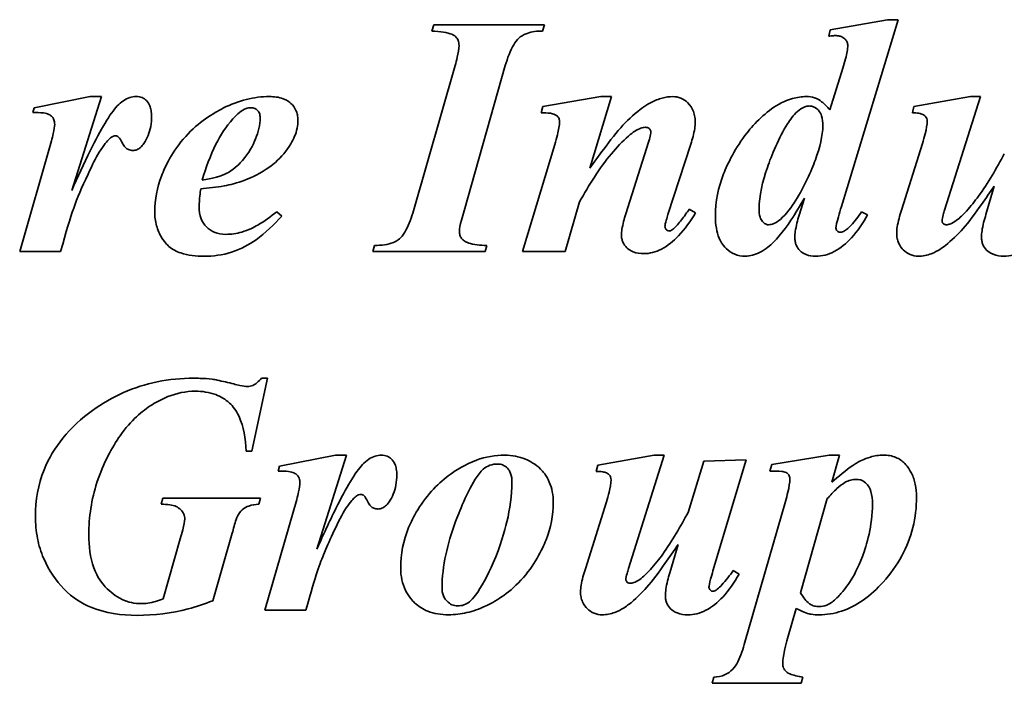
# Model space of a CAD drawing. Header units: millimetres. Extents: x 247 to 1013, y 238 to 653.
# Tile 3 of 7: x 546 to 720, y 314 to 431. Entities that reach past the tile are written whole.
import ezdxf

# ---------------------------------------------------------------- set-up
doc = ezdxf.new("R2010")
doc.units = ezdxf.units.MM
doc.header["$LTSCALE"] = 3
doc.layers.add('Krawędzie widoczne(ISO)', color=7, linetype='Continuous', lineweight=35, true_color=0x262659)

msp = doc.modelspace()

# ---------------------------------------------------------------- linework, layer by layer
at = {"layer": 'Krawędzie widoczne(ISO)'}
for p, q in [((689.21, 429.21), (699.35, 430.98)), ((701.18, 430.98), (691.18, 398)), ((699.35, 430.98), (701.18, 430.98)), ((618.92, 428.98), (619.25, 430.06)), ((619.25, 430.06), (638.82, 430.06)), ((638.82, 430.06), (638.43, 428.98)), ((688.95, 428.07), (689.21, 429.21)), ((615.69, 397.25), (623.04, 422.87)), ((631.89, 422.87), (624.61, 397.25)), ((689.15, 415.09), (691.44, 422.41)), ((548.79, 415.45), (558.66, 417.41)), ((560.62, 417.41), (555.39, 400.85)), ((558.66, 417.41), (560.62, 417.41)), ((638.53, 415.65), (648.76, 417.41)), ((650.62, 417.41), (646.8, 404.77)), ((648.76, 417.41), (650.62, 417.41)), ((703.99, 415.65), (713.95, 417.41)), ((715.72, 417.41), (709.41, 397.38)), ((713.95, 417.41), (715.72, 417.41)), ((548.53, 414.6), (548.79, 415.45)), ((638.2, 414.54), (638.53, 415.65)), ((703.72, 414.54), (703.99, 415.65)), ((546.21, 390.06), (551.83, 409.6)), ((634.9, 390.06), (640.62, 408.95)), ((653.14, 396.7), (657.16, 409.34)), ((664.61, 409.02), (660.59, 396.6)), ((701.8, 397.35), (705.52, 409.15)), ((716.7, 396.63), (718.17, 401.63)), ((645, 398.82), (642.45, 390.06)), ((683.72, 396.5), (684.67, 399.51)), ((591.57, 397.09), (592.45, 396.34)), ((664.35, 397.55), (665.46, 396.89)), ((694.74, 397.09), (695.82, 396.53)), ((608.5, 390.06), (608.82, 391.14)), ((628.63, 391.14), (628.33, 390.06)), ((553.43, 390.06), (546.21, 390.06)), ((628.33, 390.06), (608.5, 390.06)), ((642.45, 390.06), (634.9, 390.06)), ((589.93, 367.71), (587.19, 354.87)), ((588.86, 367.71), (589.93, 367.71)), ((587.19, 354.87), (586.14, 354.87)), ((592.06, 352.19), (601.93, 354.15)), ((603.89, 354.15), (598.66, 337.58)), ((601.93, 354.15), (603.89, 354.15)), ((648.2, 352.38), (658.17, 354.15)), ((659.93, 354.15), (653.63, 334.12)), ((658.17, 354.15), (659.93, 354.15)), ((664.15, 344.05), (666.93, 353.07)), ((666.93, 353.07), (674.41, 353.33)), ((674.41, 353.33), (668.53, 333.72)), ((678.92, 352.48), (689.05, 354.15)), ((689.05, 354.15), (690.88, 354.15)), ((690.88, 354.15), (689.51, 349.35)), ((591.8, 351.34), (592.06, 352.19)), ((647.94, 351.27), (648.2, 352.38)), ((678.59, 351.34), (678.92, 352.48)), ((571.18, 345.49), (571.47, 346.57)), ((571.47, 346.57), (588.69, 346.57)), ((588.69, 346.57), (588.4, 345.49)), ((589.48, 326.8), (595.1, 346.34)), ((646.01, 334.08), (649.74, 345.88)), ((674.18, 321.14), (681.31, 345.95)), ((688.69, 346.47), (683.99, 329.84)), ((571.53, 328.79), (574.54, 339.38)), ((583.72, 340.39), (580.26, 328.46)), ((660.91, 333.36), (662.38, 338.36)), ((672.12, 333.82), (673.14, 333.14)), ((596.7, 326.8), (589.48, 326.8)), ((683.2, 327.09), (681.67, 321.8)), ((668.4, 313.89), (668.66, 314.97)), ((684.38, 314.97), (684.12, 313.89)), ((684.12, 313.89), (668.4, 313.89))]:
    msp.add_line(p, q, dxfattribs=at)
for points, knots in [([(618.92, 428.98), (620.41, 428.89), (621.71, 428.71), (622.63, 428.33), (622.89, 428.2), (623.33, 427.76), (623.47, 427.55), (623.68, 427.04), (623.72, 426.74), (623.72, 426.43)], [-0.7781944, -0.7781944, -0.7781944, -0.7781944, -0.2767551, -0.2767551, -0.1677776, -0.1677776, -0.0908049, -0.0908049, 0, 0, 0, 0]), ([(631.89, 422.87), (632.27, 424.2), (632.76, 425.54), (633.62, 426.98), (633.93, 427.4), (634.56, 427.97), (635.01, 428.31), (636.58, 428.88), (637.52, 428.98), (638.43, 428.98)], [-1.55541, -1.55541, -1.55541, -1.55541, -0.805193, -0.805193, -0.499801, -0.499801, -0.271789, -0.271789, 0, 0, 0, 0]), ([(688.95, 428.07), (689.22, 428.11), (689.51, 428.14), (689.9, 428.16), (690.01, 428.17), (690.13, 428.17)], [-0.1194716, -0.1194716, -0.1194716, -0.1194716, -0.0356925, -0.0356925, 0, 0, 0, 0]), ([(690.13, 428.17), (690.33, 428.17), (690.53, 428.15), (690.91, 428.08), (691.08, 428.02), (691.55, 427.8), (691.76, 427.62), (692.02, 427.33), (692.13, 427.17), (692.28, 426.8), (692.32, 426.6), (692.32, 426.4)], [-0.2471614, -0.2471614, -0.2471614, -0.2471614, -0.2117777, -0.2117777, -0.1796163, -0.1796163, -0.1200155, -0.1200155, -0.0602029, -0.0602029, 0, 0, 0, 0]), ([(623.72, 426.43), (623.72, 425.82), (623.59, 425.06), (623.31, 423.86), (623.18, 423.36), (623.04, 422.87)], [-0.368596, -0.368596, -0.368596, -0.368596, -0.150982, -0.150982, 0, 0, 0, 0]), ([(692.32, 426.4), (692.32, 425.82), (692.17, 425.01), (691.78, 423.54), (691.61, 422.96), (691.44, 422.41)], [-0.4551864, -0.4551864, -0.4551864, -0.4551864, -0.1728381, -0.1728381, 0, 0, 0, 0]), ([(566.76, 417.41), (566.37, 417.41), (565.99, 417.35), (565.23, 417.1), (564.86, 416.91), (564.12, 416.41), (563.76, 416.09), (563.43, 415.75)], [-0.3919899, -0.3919899, -0.3919899, -0.3919899, -0.2721158, -0.2721158, -0.1444457, -0.1444457, 0, 0, 0, 0]), ([(569.48, 413.95), (569.48, 414.28), (569.45, 414.62), (569.35, 415.24), (569.27, 415.52), (569.04, 416.09), (568.85, 416.4), (568.34, 416.92), (568.08, 417.1), (567.47, 417.36), (567.12, 417.41), (566.76, 417.41)], [-0.5747257, -0.5747257, -0.5747257, -0.5747257, -0.4451498, -0.4451498, -0.3318763, -0.3318763, -0.2047594, -0.2047594, -0.1091192, -0.1091192, 0, 0, 0, 0]), ([(590.26, 417.41), (588.89, 417.41), (587.54, 417.24), (584.82, 416.56), (583.47, 416.04), (580.32, 414.47), (577.79, 412.92), (573.13, 407.76), (571.87, 405.06), (570.46, 401.35), (570.03, 399.24), (570.03, 397.06)], [-2.408005, -2.408005, -2.408005, -2.408005, -2.068029, -2.068029, -1.708711, -1.708711, -1.191728, -1.191728, -0.655835, -0.655835, 0, 0, 0, 0]), ([(595.29, 413.26), (595.29, 413.57), (595.27, 413.87), (595.15, 414.44), (595.06, 414.71), (594.73, 415.45), (594.42, 415.86), (593.83, 416.42), (593.41, 416.77), (591.92, 417.32), (591.07, 417.41), (590.26, 417.41)], [-1.347126, -1.347126, -1.347126, -1.347126, -1.111542, -1.111542, -0.887794, -0.887794, -0.478865, -0.478865, -0.246335, -0.246335, 0, 0, 0, 0]), ([(661.44, 417.41), (660.81, 417.41), (660.2, 417.32), (658.91, 416.97), (658.25, 416.7), (657.35, 416.24), (656.87, 415.99), (654.94, 414.61), (653.7, 413.44), (652.65, 412.35)], [-1.854986, -1.854986, -1.854986, -1.854986, -1.318911, -1.318911, -0.71131, -0.71131, -0.455103, -0.455103, 0, 0, 0, 0]), ([(665.39, 412.97), (665.39, 413.33), (665.36, 413.69), (665.23, 414.37), (665.14, 414.69), (664.87, 415.31), (664.6, 415.83), (663.71, 416.68), (663.32, 416.95), (662.42, 417.33), (661.94, 417.41), (661.44, 417.41)], [-0.983017, -0.983017, -0.983017, -0.983017, -0.7433301, -0.7433301, -0.5208193, -0.5208193, -0.2948409, -0.2948409, -0.1510697, -0.1510697, 0, 0, 0, 0]), ([(685, 417.41), (684.18, 417.41), (683.37, 417.29), (681.53, 416.78), (680.65, 416.34), (677.89, 414.8), (675.83, 412.64), (672.48, 408.43), (671.1, 405.53), (669.46, 401.38), (668.95, 398.89), (668.95, 396.3)], [-1.841272, -1.841272, -1.841272, -1.841272, -1.777693, -1.777693, -1.692858, -1.692858, -1.339496, -1.339496, -0.774604, -0.774604, 0, 0, 0, 0]), ([(689.15, 415.09), (688.72, 415.58), (688.22, 416.1), (687.34, 416.78), (686.94, 417.02), (685.97, 417.35), (685.49, 417.41), (685, 417.41)], [-0.5449776, -0.5449776, -0.5449776, -0.5449776, -0.3129803, -0.3129803, -0.149418, -0.149418, 0, 0, 0, 0]), ([(563.43, 415.75), (562.17, 414.44), (560.53, 411.66), (557.53, 405.59), (556.41, 403.14), (555.39, 400.85)], [-2.041924, -2.041924, -2.041924, -2.041924, -0.757459, -0.757459, 0, 0, 0, 0]), ([(583.82, 413.49), (584.18, 413.89), (584.59, 414.29), (585.36, 414.9), (585.76, 415.15), (586.43, 415.4), (586.71, 415.45), (586.99, 415.45)], [-0.382977, -0.382977, -0.382977, -0.382977, -0.2194332, -0.2194332, -0.0854797, -0.0854797, 0, 0, 0, 0]), ([(586.99, 415.45), (587.23, 415.45), (587.46, 415.42), (587.86, 415.25), (588.02, 415.13), (588.25, 414.89), (588.39, 414.73), (588.59, 414.23), (588.63, 413.96), (588.63, 413.69)], [-0.447073, -0.447073, -0.447073, -0.447073, -0.2946666, -0.2946666, -0.1628465, -0.1628465, -0.0804178, -0.0804178, 0, 0, 0, 0]), ([(683.43, 414.77), (683.81, 415.1), (684.25, 415.42), (684.98, 415.69), (685.25, 415.75), (685.52, 415.75)], [-0.2378406, -0.2378406, -0.2378406, -0.2378406, -0.0838898, -0.0838898, 0, 0, 0, 0]), ([(685.52, 415.75), (685.72, 415.75), (685.92, 415.72), (686.3, 415.6), (686.48, 415.52), (686.93, 415.21), (687.13, 414.99), (687.42, 414.64), (687.58, 414.33), (687.85, 413.46), (687.91, 412.85), (687.91, 412.28)], [-0.3473792, -0.3473792, -0.3473792, -0.3473792, -0.3275578, -0.3275578, -0.3076323, -0.3076323, -0.2733847, -0.2733847, -0.1696958, -0.1696958, 0, 0, 0, 0]), ([(548.53, 414.6), (549.1, 414.6), (549.84, 414.59), (550.79, 414.48), (551.06, 414.41), (551.57, 414.16), (551.78, 414.02), (552.07, 413.69), (552.18, 413.54), (552.35, 413.07), (552.38, 412.79), (552.38, 412.51)], [-0.5689459, -0.5689459, -0.5689459, -0.5689459, -0.3773992, -0.3773992, -0.2528531, -0.2528531, -0.1516052, -0.1516052, -0.0820124, -0.0820124, 0, 0, 0, 0]), ([(568.1, 409.15), (568.41, 409.58), (568.66, 410.05), (569.07, 411.06), (569.22, 411.6), (569.43, 412.74), (569.48, 413.35), (569.48, 413.95)], [-0.5100414, -0.5100414, -0.5100414, -0.5100414, -0.3485994, -0.3485994, -0.1814205, -0.1814205, 0, 0, 0, 0]), ([(588.63, 413.69), (588.63, 412.4), (588.3, 411.14), (587.38, 408.87), (586.65, 407.42), (585.1, 405.66), (584.19, 404.71), (582.37, 403.65), (581.18, 403.09), (578.4, 402.68)], [-10.437249, -10.437249, -10.437249, -10.437249, -6.219826, -6.219826, -2.387234, -2.387234, -0.857716, -0.857716, 0, 0, 0, 0]), ([(578.4, 402.68), (579.04, 404.81), (579.83, 407), (581.64, 410.59), (582.62, 412.17), (583.82, 413.49)], [-1.211644, -1.211644, -1.211644, -1.211644, -0.540056, -0.540056, 0, 0, 0, 0]), ([(638.2, 414.54), (638.7, 414.54), (639.34, 414.52), (640.07, 414.43), (640.37, 414.37), (640.84, 414.14), (640.99, 414.04), (641.19, 413.84), (641.29, 413.71), (641.44, 413.34), (641.47, 413.14), (641.47, 412.94)], [-0.8592888, -0.8592888, -0.8592888, -0.8592888, -0.4169551, -0.4169551, -0.2195083, -0.2195083, -0.1212104, -0.1212104, -0.0602635, -0.0602635, 0, 0, 0, 0]), ([(676.67, 397.58), (676.67, 399.9), (677.28, 402.45), (678.84, 406.96), (680.16, 410.24), (682.15, 413.34), (682.75, 414.16), (683.43, 414.77)], [-2.122811, -2.122811, -2.122811, -2.122811, -1.11571, -1.11571, -0.275282, -0.275282, 0, 0, 0, 0]), ([(703.72, 414.54), (704.09, 414.54), (704.52, 414.53), (705.13, 414.43), (705.34, 414.37), (705.72, 414.17), (705.87, 414.07), (706.13, 413.79), (706.21, 413.65), (706.31, 413.38), (706.34, 413.21), (706.34, 413.04)], [-0.2266631, -0.2266631, -0.2266631, -0.2266631, -0.1639566, -0.1639566, -0.1202053, -0.1202053, -0.0867445, -0.0867445, -0.0527819, -0.0527819, 0, 0, 0, 0]), ([(552.38, 412.51), (552.38, 412.16), (552.29, 411.58), (552.04, 410.47), (551.93, 410.02), (551.83, 409.6)], [-0.3430315, -0.3430315, -0.3430315, -0.3430315, -0.1293451, -0.1293451, 0, 0, 0, 0]), ([(594.05, 409.08), (594.57, 409.93), (594.95, 410.84), (595.25, 412.29), (595.29, 412.78), (595.29, 413.26)], [-0.4450749, -0.4450749, -0.4450749, -0.4450749, -0.1466377, -0.1466377, 0, 0, 0, 0]), ([(641.47, 412.94), (641.45, 412.35), (641.29, 411.52), (640.95, 410.11), (640.78, 409.52), (640.62, 408.95)], [-0.4352109, -0.4352109, -0.4352109, -0.4352109, -0.1763807, -0.1763807, 0, 0, 0, 0]), ([(652.65, 412.35), (651.61, 411.25), (650.32, 409.58), (648.43, 407.04), (647.59, 405.88), (646.8, 404.77)], [-0.9505137, -0.9505137, -0.9505137, -0.9505137, -0.4112354, -0.4112354, 0, 0, 0, 0]), ([(653.63, 410.45), (654.39, 411.12), (655.12, 411.61), (656.06, 411.93), (656.33, 411.99), (656.6, 411.99)], [-0.2977861, -0.2977861, -0.2977861, -0.2977861, -0.0816025, -0.0816025, 0, 0, 0, 0]), ([(656.6, 411.99), (656.68, 411.99), (656.77, 411.98), (656.93, 411.94), (657.01, 411.92), (657.22, 411.81), (657.32, 411.72), (657.44, 411.59), (657.5, 411.51), (657.56, 411.35), (657.58, 411.26), (657.58, 411.17)], [-0.1128366, -0.1128366, -0.1128366, -0.1128366, -0.0971376, -0.0971376, -0.081978, -0.081978, -0.0539439, -0.0539439, -0.0266957, -0.0266957, 0, 0, 0, 0]), ([(664.61, 409.02), (664.91, 409.9), (665.17, 410.86), (665.36, 412.17), (665.39, 412.57), (665.39, 412.97)], [-0.3993625, -0.3993625, -0.3993625, -0.3993625, -0.1189355, -0.1189355, 0, 0, 0, 0]), ([(687.91, 412.28), (687.91, 410.5), (687.39, 408.42), (685.87, 404.28), (684.62, 401.46), (682.41, 397.93), (681.49, 396.69), (680.42, 395.75)], [-2.157727, -2.157727, -2.157727, -2.157727, -1.258233, -1.258233, -0.429602, -0.429602, 0, 0, 0, 0]), ([(706.34, 413.04), (706.34, 412.53), (706.18, 411.72), (705.84, 410.29), (705.68, 409.7), (705.52, 409.15)], [-0.4420277, -0.4420277, -0.4420277, -0.4420277, -0.1723741, -0.1723741, 0, 0, 0, 0]), ([(553.43, 390.06), (555.45, 397.28), (555.97, 398.78), (558.31, 403.82), (558.38, 403.98), (558.96, 405.23), (559.61, 406.53), (561, 408.86), (561.7, 409.61), (562.15, 410.04), (562.35, 410.21), (562.55, 410.32)], [-0.7342368, -0.7342368, -0.7342368, -0.7342368, -0.2583738, -0.2583738, -0.2481565, -0.2481565, -0.1675512, -0.1675512, -0.0697782, -0.0697782, 0, 0, 0, 0]), ([(562.55, 410.32), (562.68, 410.39), (562.81, 410.44), (563.01, 410.48), (563.08, 410.49), (563.14, 410.49)], [-0.06276656, -0.06276656, -0.06276656, -0.06276656, -0.01877708, -0.01877708, 0, 0, 0, 0]), ([(563.14, 410.49), (563.2, 410.49), (563.26, 410.48), (563.39, 410.44), (563.45, 410.41), (563.56, 410.35), (563.62, 410.31), (563.85, 410.11), (564.12, 409.64), (564.5, 408.92), (564.64, 408.66), (565.03, 408.26), (565.21, 408.14), (565.66, 407.95), (565.92, 407.91), (566.18, 407.91)], [-0.8557783, -0.8557783, -0.8557783, -0.8557783, -0.7539891, -0.7539891, -0.6476041, -0.6476041, -0.5666027, -0.5666027, -0.2501985, -0.2501985, -0.1491796, -0.1491796, -0.0797259, -0.0797259, 0, 0, 0, 0]), ([(645, 398.82), (646.59, 401.76), (648.48, 404.76), (651.54, 408.44), (652.55, 409.5), (653.63, 410.45)], [-1.438576, -1.438576, -1.438576, -1.438576, -0.432615, -0.432615, 0, 0, 0, 0]), ([(657.58, 411.17), (657.58, 410.89), (657.51, 410.53), (657.33, 409.86), (657.24, 409.59), (657.16, 409.34)], [-0.2076237, -0.2076237, -0.2076237, -0.2076237, -0.0796107, -0.0796107, 0, 0, 0, 0]), ([(566.18, 407.91), (566.41, 407.91), (566.65, 407.95), (567.1, 408.14), (567.32, 408.28), (567.73, 408.66), (567.93, 408.9), (568.1, 409.15)], [-0.2437319, -0.2437319, -0.2437319, -0.2437319, -0.1700856, -0.1700856, -0.0917778, -0.0917778, 0, 0, 0, 0]), ([(583.92, 402.02), (585.3, 402.4), (586.64, 402.9), (589.8, 404.5), (590.92, 405.45), (592.4, 406.75), (593.3, 407.85), (594.05, 409.08)], [-0.7036156, -0.7036156, -0.7036156, -0.7036156, -0.5940177, -0.5940177, -0.4323317, -0.4323317, 0, 0, 0, 0]), ([(719.93, 407.32), (718.6, 404.8), (717.05, 402.14), (714.72, 398.94), (714.01, 398.04), (713.27, 397.22)], [-1.208874, -1.208874, -1.208874, -1.208874, -0.340895, -0.340895, 0, 0, 0, 0]), ([(578.14, 401.14), (579.49, 401.25), (580.95, 401.41), (582.83, 401.76), (583.39, 401.88), (583.92, 402.02)], [-0.5819232, -0.5819232, -0.5819232, -0.5819232, -0.1672091, -0.1672091, 0, 0, 0, 0]), ([(712.65, 394.11), (713.6, 395.2), (714.87, 396.92), (716.67, 399.45), (717.44, 400.56), (718.17, 401.63)], [-0.9459008, -0.9459008, -0.9459008, -0.9459008, -0.3950781, -0.3950781, 0, 0, 0, 0]), ([(577.87, 397.97), (577.87, 398.6), (577.93, 399.29), (578.03, 400.32), (578.08, 400.74), (578.14, 401.14)], [-0.3113452, -0.3113452, -0.3113452, -0.3113452, -0.1223653, -0.1223653, 0, 0, 0, 0]), ([(582.58, 393.1), (581.88, 393.1), (581.18, 393.21), (580.02, 393.7), (579.57, 394.01), (578.76, 394.84), (578.46, 395.31), (577.98, 396.52), (577.87, 397.25), (577.87, 397.97)], [-0.7888748, -0.7888748, -0.7888748, -0.7888748, -0.5668218, -0.5668218, -0.3905361, -0.3905361, -0.2173033, -0.2173033, 0, 0, 0, 0]), ([(678.23, 390.85), (679.53, 391.87), (680.91, 393.55), (683.13, 396.87), (683.93, 398.2), (684.67, 399.51)], [-1.203252, -1.203252, -1.203252, -1.203252, -0.451289, -0.451289, 0, 0, 0, 0]), ([(690.23, 394.24), (690.23, 394.57), (690.41, 395.33), (690.81, 396.79), (691, 397.42), (691.18, 398)], [-0.4536579, -0.4536579, -0.4536579, -0.4536579, -0.182247, -0.182247, 0, 0, 0, 0]), ([(570.03, 397.06), (570.03, 396.23), (570.13, 395.42), (570.57, 393.86), (570.89, 393.13), (571.9, 391.52), (572.45, 391.04), (573.15, 390.44), (573.87, 390.07), (575.92, 389.38), (577.37, 389.24), (578.72, 389.24)], [-0.7397471, -0.7397471, -0.7397471, -0.7397471, -0.7152208, -0.7152208, -0.6912827, -0.6912827, -0.658214, -0.658214, -0.4129306, -0.4129306, 0, 0, 0, 0]), ([(578.72, 389.24), (580.37, 389.24), (581.99, 389.46), (585.31, 390.5), (586.71, 391.3), (589.57, 393.33), (591.1, 394.82), (592.45, 396.34)], [-1.460528, -1.460528, -1.460528, -1.460528, -1.058083, -1.058083, -0.612973, -0.612973, 0, 0, 0, 0]), ([(591.57, 397.09), (590.53, 396.25), (589.38, 395.4), (587.52, 394.33), (586.58, 393.84), (584.48, 393.24), (583.54, 393.1), (582.58, 393.1)], [-1.272508, -1.272508, -1.272508, -1.272508, -0.662838, -0.662838, -0.291181, -0.291181, 0, 0, 0, 0]), ([(615.69, 397.25), (615.36, 396.13), (614.92, 394.86), (614.11, 393.36), (613.79, 392.87), (613.22, 392.3), (612.83, 391.96), (611.18, 391.27), (610, 391.14), (608.82, 391.14)], [-2.127321, -2.127321, -2.127321, -2.127321, -1.082166, -1.082166, -0.605855, -0.605855, -0.354361, -0.354361, 0, 0, 0, 0]), ([(623.79, 393.62), (623.79, 394.06), (623.93, 394.76), (624.28, 396.14), (624.45, 396.72), (624.61, 397.25)], [-0.4277996, -0.4277996, -0.4277996, -0.4277996, -0.1671686, -0.1671686, 0, 0, 0, 0]), ([(653.14, 396.7), (652.88, 395.86), (652.61, 394.86), (652.42, 393.67), (652.38, 393.33), (652.38, 393)], [-0.361827, -0.361827, -0.361827, -0.361827, -0.0969506, -0.0969506, 0, 0, 0, 0]), ([(656.31, 389.7), (656.84, 389.7), (657.36, 389.77), (658.42, 390.03), (658.93, 390.23), (660.56, 391.06), (661.57, 391.91), (663.59, 394.04), (664.6, 395.47), (665.46, 396.89)], [-1.20858, -1.20858, -1.20858, -1.20858, -1.048555, -1.048555, -0.881838, -0.881838, -0.499039, -0.499039, 0, 0, 0, 0]), ([(660.06, 394.47), (660.06, 394.71), (660.15, 395.11), (660.38, 395.94), (660.49, 396.28), (660.59, 396.6)], [-0.2567691, -0.2567691, -0.2567691, -0.2567691, -0.0997887, -0.0997887, 0, 0, 0, 0]), ([(663.5, 396.34), (663.07, 395.74), (662.6, 395.13), (661.86, 394.38), (661.62, 394.15), (661.37, 393.95)], [-0.3184238, -0.3184238, -0.3184238, -0.3184238, -0.0973628, -0.0973628, 0, 0, 0, 0]), ([(664.35, 397.55), (664.14, 397.27), (663.91, 396.94), (663.64, 396.55), (663.56, 396.44), (663.5, 396.34)], [-0.1412462, -0.1412462, -0.1412462, -0.1412462, -0.0371333, -0.0371333, 0, 0, 0, 0]), ([(668.95, 396.3), (668.95, 395.6), (669, 394.88), (669.23, 393.58), (669.39, 392.99), (669.8, 392.02), (670.16, 391.3), (671.32, 390.18), (671.81, 389.84), (672.96, 389.36), (673.58, 389.24), (674.21, 389.24)], [-1.579864, -1.579864, -1.579864, -1.579864, -1.096108, -1.096108, -0.679443, -0.679443, -0.376183, -0.376183, -0.193615, -0.193615, 0, 0, 0, 0]), ([(678.3, 394.8), (678.21, 394.8), (678.12, 394.81), (677.94, 394.86), (677.85, 394.89), (677.59, 395.03), (677.43, 395.18), (677.08, 395.59), (676.95, 395.84), (676.71, 396.58), (676.67, 397.1), (676.67, 397.58)], [-0.3382684, -0.3382684, -0.3382684, -0.3382684, -0.3135749, -0.3135749, -0.2884382, -0.2884382, -0.2317449, -0.2317449, -0.1437912, -0.1437912, 0, 0, 0, 0]), ([(683.72, 396.5), (683.46, 395.6), (683.19, 394.54), (683.01, 393.26), (682.97, 392.89), (682.97, 392.55)], [-0.3884743, -0.3884743, -0.3884743, -0.3884743, -0.1043883, -0.1043883, 0, 0, 0, 0]), ([(686.67, 389.24), (687.22, 389.24), (687.77, 389.31), (688.86, 389.59), (689.39, 389.79), (691.06, 390.65), (692.07, 391.52), (694.05, 393.69), (695.01, 395.11), (695.82, 396.53)], [-1.234439, -1.234439, -1.234439, -1.234439, -1.064549, -1.064549, -0.889841, -0.889841, -0.494047, -0.494047, 0, 0, 0, 0]), ([(694.74, 397.09), (694.21, 396.29), (693.55, 395.37), (692.64, 394.41), (692.37, 394.16), (692.09, 393.95)], [-0.3997902, -0.3997902, -0.3997902, -0.3997902, -0.1060024, -0.1060024, 0, 0, 0, 0]), ([(701.8, 397.35), (701.49, 396.43), (701.19, 395.38), (700.98, 394.05), (700.95, 393.67), (700.95, 393.3)], [-0.403927, -0.403927, -0.403927, -0.403927, -0.1103745, -0.1103745, 0, 0, 0, 0]), ([(708.95, 395.45), (708.95, 395.75), (709.06, 396.2), (709.23, 396.83), (709.32, 397.11), (709.41, 397.38)], [-0.1951739, -0.1951739, -0.1951739, -0.1951739, -0.0852706, -0.0852706, 0, 0, 0, 0]), ([(713.27, 397.22), (712.73, 396.64), (712.1, 396.01), (711.13, 395.3), (710.74, 395.06), (710.14, 394.85), (709.92, 394.8), (709.7, 394.8)], [-0.441784, -0.441784, -0.441784, -0.441784, -0.1978922, -0.1978922, -0.0686536, -0.0686536, 0, 0, 0, 0]), ([(716.7, 396.63), (716.4, 395.71), (716.13, 394.69), (715.95, 393.36), (715.91, 392.98), (715.91, 392.61)], [-0.4027534, -0.4027534, -0.4027534, -0.4027534, -0.1114044, -0.1114044, 0, 0, 0, 0]), ([(719.87, 389.24), (720.43, 389.24), (720.98, 389.31), (722.08, 389.59), (722.61, 389.8), (724.28, 390.67), (725.3, 391.56), (727.23, 393.69), (728.14, 395.04), (728.92, 396.4)], [-1.244845, -1.244845, -1.244845, -1.244845, -1.068442, -1.068442, -0.88722, -0.88722, -0.478165, -0.478165, 0, 0, 0, 0]), ([(660.75, 393.69), (660.69, 393.69), (660.63, 393.7), (660.51, 393.75), (660.45, 393.79), (660.35, 393.87), (660.31, 393.92), (660.22, 394.02), (660.16, 394.1), (660.08, 394.29), (660.06, 394.38), (660.06, 394.47)], [-0.09135152, -0.09135152, -0.09135152, -0.09135152, -0.08146415, -0.08146415, -0.07029539, -0.07029539, -0.0595585, -0.0595585, -0.02880996, -0.02880996, 0, 0, 0, 0]), ([(680.42, 395.75), (680.08, 395.44), (679.69, 395.16), (678.95, 394.87), (678.63, 394.8), (678.3, 394.8)], [-0.2417696, -0.2417696, -0.2417696, -0.2417696, -0.1013119, -0.1013119, 0, 0, 0, 0]), ([(709.15, 395.03), (709.11, 395.06), (709.07, 395.1), (709.01, 395.19), (708.99, 395.24), (708.96, 395.35), (708.95, 395.4), (708.95, 395.45)], [-0.04916589, -0.04916589, -0.04916589, -0.04916589, -0.03243583, -0.03243583, -0.01642317, -0.01642317, 0, 0, 0, 0]), ([(709.7, 394.8), (709.63, 394.8), (709.56, 394.81), (709.43, 394.84), (709.37, 394.87), (709.25, 394.94), (709.2, 394.98), (709.15, 395.03)], [-0.06414825, -0.06414825, -0.06414825, -0.06414825, -0.04217854, -0.04217854, -0.0211201, -0.0211201, 0, 0, 0, 0]), ([(624.64, 391.96), (624.46, 392.08), (624.3, 392.23), (624.05, 392.56), (623.95, 392.74), (623.82, 393.16), (623.79, 393.39), (623.79, 393.62)], [-0.1964842, -0.1964842, -0.1964842, -0.1964842, -0.1317358, -0.1317358, -0.0693695, -0.0693695, 0, 0, 0, 0]), ([(652.38, 393), (652.38, 392.78), (652.4, 392.56), (652.49, 392.13), (652.55, 391.92), (652.8, 391.34), (653.05, 391), (653.56, 390.51), (653.91, 390.22), (655.04, 389.78), (655.68, 389.7), (656.31, 389.7)], [-0.8829827, -0.8829827, -0.8829827, -0.8829827, -0.7482525, -0.7482525, -0.6193378, -0.6193378, -0.3662333, -0.3662333, -0.1880386, -0.1880386, 0, 0, 0, 0]), ([(661.37, 393.95), (661.26, 393.87), (661.14, 393.79), (660.93, 393.71), (660.84, 393.69), (660.75, 393.69)], [-0.06881454, -0.06881454, -0.06881454, -0.06881454, -0.02751985, -0.02751985, 0, 0, 0, 0]), ([(690.95, 393.46), (690.9, 393.46), (690.86, 393.47), (690.77, 393.49), (690.73, 393.5), (690.57, 393.58), (690.48, 393.66), (690.37, 393.78), (690.32, 393.86), (690.24, 394.04), (690.23, 394.14), (690.23, 394.24)], [-0.09296879, -0.09296879, -0.09296879, -0.09296879, -0.0862828, -0.0862828, -0.07948948, -0.07948948, -0.05983284, -0.05983284, -0.03098955, -0.03098955, 0, 0, 0, 0]), ([(692.09, 393.95), (691.89, 393.79), (691.65, 393.64), (691.26, 393.49), (691.1, 393.46), (690.95, 393.46)], [-0.1283669, -0.1283669, -0.1283669, -0.1283669, -0.0486215, -0.0486215, 0, 0, 0, 0]), ([(700.95, 393.3), (700.95, 392.99), (700.97, 392.69), (701.08, 392.12), (701.16, 391.84), (701.52, 391), (701.86, 390.6), (702.46, 390.01), (702.85, 389.73), (703.77, 389.34), (704.26, 389.24), (704.77, 389.24)], [-0.5134622, -0.5134622, -0.5134622, -0.5134622, -0.4627275, -0.4627275, -0.4149536, -0.4149536, -0.3074336, -0.3074336, -0.158464, -0.158464, 0, 0, 0, 0]), ([(704.77, 389.24), (705.55, 389.24), (706.31, 389.41), (708.23, 390.14), (709.1, 390.79), (710.62, 391.98), (711.72, 393.1), (712.65, 394.11)], [-0.6946868, -0.6946868, -0.6946868, -0.6946868, -0.590041, -0.590041, -0.4201367, -0.4201367, 0, 0, 0, 0]), ([(628.63, 391.14), (627.43, 391.17), (626.29, 391.28), (625.16, 391.66), (624.88, 391.79), (624.64, 391.96)], [-0.356661, -0.356661, -0.356661, -0.356661, -0.088135, -0.088135, 0, 0, 0, 0]), ([(682.97, 392.55), (682.97, 392.31), (682.99, 392.07), (683.08, 391.61), (683.14, 391.4), (683.39, 390.81), (683.62, 390.48), (684.09, 390.02), (684.41, 389.74), (685.49, 389.32), (686.08, 389.24), (686.67, 389.24)], [-0.9680253, -0.9680253, -0.9680253, -0.9680253, -0.8005235, -0.8005235, -0.6423102, -0.6423102, -0.3523391, -0.3523391, -0.1777981, -0.1777981, 0, 0, 0, 0]), ([(715.91, 392.61), (715.91, 392.38), (715.93, 392.15), (716.02, 391.71), (716.08, 391.5), (716.31, 390.93), (716.53, 390.61), (717.03, 390.11), (717.39, 389.81), (718.56, 389.33), (719.22, 389.24), (719.87, 389.24)], [-0.876626, -0.876626, -0.876626, -0.876626, -0.7451779, -0.7451779, -0.620964, -0.620964, -0.3940292, -0.3940292, -0.2047425, -0.2047425, 0, 0, 0, 0]), ([(674.21, 389.24), (674.66, 389.24), (675.1, 389.31), (675.99, 389.54), (676.43, 389.73), (677.34, 390.2), (677.8, 390.51), (678.23, 390.85)], [-0.4459479, -0.4459479, -0.4459479, -0.4459479, -0.3112218, -0.3112218, -0.1660431, -0.1660431, 0, 0, 0, 0]), ([(576.93, 367.71), (574.75, 367.71), (572.6, 367.51), (568.42, 366.66), (566.43, 366.02), (562.58, 364.32), (560.76, 363.26), (559.05, 362.03)], [-1.955519, -1.955519, -1.955519, -1.955519, -1.29219, -1.29219, -0.647667, -0.647667, 0, 0, 0, 0]), ([(580.16, 367.55), (579.47, 367.62), (578.76, 367.67), (577.69, 367.71), (577.31, 367.71), (576.93, 367.71)], [-0.3290092, -0.3290092, -0.3290092, -0.3290092, -0.1159734, -0.1159734, 0, 0, 0, 0]), ([(583.99, 366.7), (583.07, 366.93), (581.98, 367.19), (580.79, 367.44), (580.45, 367.5), (580.16, 367.55)], [-0.3704045, -0.3704045, -0.3704045, -0.3704045, -0.0896189, -0.0896189, 0, 0, 0, 0]), ([(586.4, 366.27), (586.08, 366.27), (585.6, 366.35), (584.7, 366.53), (584.33, 366.61), (583.99, 366.7)], [-0.2769837, -0.2769837, -0.2769837, -0.2769837, -0.1085153, -0.1085153, 0, 0, 0, 0]), ([(588.86, 367.71), (588.63, 367.43), (588.38, 367.16), (587.87, 366.74), (587.6, 366.58), (587.03, 366.34), (586.72, 366.27), (586.4, 366.27)], [-0.297503, -0.297503, -0.297503, -0.297503, -0.1893832, -0.1893832, -0.0962292, -0.0962292, 0, 0, 0, 0]), ([(558.4, 340.06), (558.4, 343.23), (558.87, 346.32), (560.94, 352.71), (562.54, 355.58), (565.87, 360.33), (567.81, 361.94), (570.45, 363.59), (571.38, 364.08), (573.9, 365.08), (575.51, 365.42), (577.19, 365.42)], [-2.312125, -2.312125, -2.312125, -2.312125, -1.912785, -1.912785, -1.462385, -1.462385, -0.828793, -0.828793, -0.511021, -0.511021, 0, 0, 0, 0]), ([(577.19, 365.42), (578.41, 365.42), (579.64, 365.26), (581.69, 364.49), (582.51, 364), (583.84, 362.77), (584.42, 362.03), (585.72, 359.21), (586.05, 357.05), (586.14, 354.87)], [-2.09519, -2.09519, -2.09519, -2.09519, -1.512275, -1.512275, -1.055083, -1.055083, -0.654845, -0.654845, 0, 0, 0, 0]), ([(559.05, 362.03), (557.13, 360.62), (555.35, 359.01), (552.46, 355.47), (551.33, 353.6), (549.46, 348.93), (548.99, 346.18), (548.99, 343.33)], [-2.247642, -2.247642, -2.247642, -2.247642, -1.519264, -1.519264, -0.852965, -0.852965, 0, 0, 0, 0]), ([(610.03, 354.15), (609.65, 354.15), (609.27, 354.09), (608.51, 353.84), (608.15, 353.65), (607.4, 353.16), (607.03, 352.83), (606.7, 352.48)], [-0.3847355, -0.3847355, -0.3847355, -0.3847355, -0.2690244, -0.2690244, -0.1456316, -0.1456316, 0, 0, 0, 0]), ([(612.74, 350.69), (612.74, 351.03), (612.72, 351.37), (612.61, 352), (612.53, 352.29), (612.23, 352.99), (612, 353.26), (611.58, 353.67), (611.33, 353.84), (610.72, 354.09), (610.38, 354.15), (610.03, 354.15)], [-0.390881, -0.390881, -0.390881, -0.390881, -0.3313188, -0.3313188, -0.2794811, -0.2794811, -0.1978031, -0.1978031, -0.105067, -0.105067, 0, 0, 0, 0]), ([(631.83, 354.15), (630.1, 354.15), (628.43, 353.85), (624.85, 352.54), (623.22, 351.5), (620.24, 349.33), (618.18, 347.35), (615.73, 343.34), (615.2, 342.24), (613.88, 339.08), (613.43, 336.69), (613.43, 334.21)], [-2.43947, -2.43947, -2.43947, -2.43947, -2.122134, -2.122134, -1.73771, -1.73771, -1.026399, -1.026399, -0.743291, -0.743291, 0, 0, 0, 0]), ([(640.36, 345.82), (640.36, 346.44), (640.3, 347.07), (640.06, 348.27), (639.89, 348.85), (639.14, 350.57), (638.5, 351.29), (637.25, 352.56), (636.26, 353.09), (634.29, 353.91), (633.08, 354.15), (631.83, 354.15)], [-0.8738783, -0.8738783, -0.8738783, -0.8738783, -0.8153818, -0.8153818, -0.7591938, -0.7591938, -0.6406468, -0.6406468, -0.3759958, -0.3759958, 0, 0, 0, 0]), ([(698.59, 354.15), (697.82, 354.15), (697.05, 354.03), (695.18, 353.49), (694.32, 353.01), (693.7, 352.65), (693.45, 352.49), (691.95, 351.48), (690.63, 350.36), (689.51, 349.35)], [-0.7666981, -0.7666981, -0.7666981, -0.7666981, -0.6796066, -0.6796066, -0.5496226, -0.5496226, -0.459119, -0.459119, 0, 0, 0, 0]), ([(704.44, 346.76), (704.44, 347.52), (704.38, 348.27), (704.08, 349.68), (703.86, 350.33), (703.32, 351.43), (702.94, 352.09), (701.93, 353.13), (701.41, 353.49), (700.11, 354.03), (699.36, 354.15), (698.59, 354.15)], [-1.345375, -1.345375, -1.345375, -1.345375, -0.998951, -0.998951, -0.678116, -0.678116, -0.433237, -0.433237, -0.236041, -0.236041, 0, 0, 0, 0]), ([(591.8, 351.34), (592.36, 351.34), (593.08, 351.33), (594.05, 351.21), (594.32, 351.15), (594.81, 350.91), (595.02, 350.77), (595.34, 350.43), (595.45, 350.27), (595.62, 349.81), (595.65, 349.52), (595.65, 349.25)], [-0.4349446, -0.4349446, -0.4349446, -0.4349446, -0.3122683, -0.3122683, -0.224602, -0.224602, -0.1465794, -0.1465794, -0.0830661, -0.0830661, 0, 0, 0, 0]), ([(606.7, 352.48), (605.45, 351.19), (603.83, 348.44), (600.85, 342.45), (599.7, 339.93), (598.66, 337.58)], [-2.004592, -2.004592, -2.004592, -2.004592, -0.771895, -0.771895, 0, 0, 0, 0]), ([(620.72, 330.69), (620.72, 334.58), (621.72, 338.59), (623.37, 343.1), (624.89, 347.25), (627.02, 350.57), (627.5, 351.21), (628.01, 351.67)], [-4.585088, -4.585088, -4.585088, -4.585088, -1.041092, -1.041092, -0.205113, -0.205113, 0, 0, 0, 0]), ([(628.01, 351.67), (628.35, 351.97), (628.75, 352.2), (629.64, 352.51), (630.13, 352.58), (630.62, 352.58)], [-0.2856503, -0.2856503, -0.2856503, -0.2856503, -0.1469479, -0.1469479, 0, 0, 0, 0]), ([(630.62, 352.58), (630.77, 352.58), (630.92, 352.57), (631.21, 352.5), (631.36, 352.46), (631.78, 352.26), (632.03, 352.07), (632.44, 351.65), (632.66, 351.36), (633.01, 350.44), (633.07, 349.9), (633.07, 349.38)], [-0.6258341, -0.6258341, -0.6258341, -0.6258341, -0.5455427, -0.5455427, -0.4664859, -0.4664859, -0.2973753, -0.2973753, -0.1561016, -0.1561016, 0, 0, 0, 0]), ([(647.94, 351.27), (648.3, 351.27), (648.72, 351.26), (649.36, 351.16), (649.55, 351.1), (649.91, 350.92), (650.07, 350.82), (650.34, 350.54), (650.42, 350.4), (650.53, 350.13), (650.55, 349.95), (650.55, 349.77)], [-0.1974906, -0.1974906, -0.1974906, -0.1974906, -0.1544038, -0.1544038, -0.1192015, -0.1192015, -0.0873392, -0.0873392, -0.0540483, -0.0540483, 0, 0, 0, 0]), ([(678.59, 351.34), (679.28, 351.34), (680.14, 351.33), (680.9, 351.24), (681.17, 351.2), (681.55, 351.01), (681.66, 350.93), (681.87, 350.72), (681.94, 350.59), (682.06, 350.28), (682.09, 350.07), (682.09, 349.87)], [-0.3937771, -0.3937771, -0.3937771, -0.3937771, -0.199429, -0.199429, -0.1319628, -0.1319628, -0.0997672, -0.0997672, -0.0616258, -0.0616258, 0, 0, 0, 0]), ([(595.65, 349.25), (595.65, 348.9), (595.56, 348.34), (595.32, 347.23), (595.21, 346.77), (595.1, 346.34)], [-0.3409246, -0.3409246, -0.3409246, -0.3409246, -0.1325106, -0.1325106, 0, 0, 0, 0]), ([(611.37, 345.88), (611.67, 346.31), (611.93, 346.78), (612.33, 347.78), (612.48, 348.3), (612.7, 349.45), (612.74, 350.07), (612.74, 350.69)], [-0.5087701, -0.5087701, -0.5087701, -0.5087701, -0.3499638, -0.3499638, -0.1851038, -0.1851038, 0, 0, 0, 0]), ([(633.07, 349.38), (633.07, 347.04), (632.71, 344.68), (631.79, 340.79), (631.04, 338.09), (628.81, 332.96), (627.63, 330.78), (626.3, 329), (625.93, 328.57), (625.55, 328.27)], [-2.015055, -2.015055, -2.015055, -2.015055, -1.175949, -1.175949, -0.58003, -0.58003, -0.145274, -0.145274, 0, 0, 0, 0]), ([(650.55, 349.77), (650.55, 349.21), (650.36, 348.31), (650.06, 347.06), (649.9, 346.45), (649.74, 345.88)], [-0.3862502, -0.3862502, -0.3862502, -0.3862502, -0.1769243, -0.1769243, 0, 0, 0, 0]), ([(682.09, 349.87), (682.09, 349.32), (681.95, 348.52), (681.62, 347.08), (681.46, 346.5), (681.31, 345.95)], [-0.4459126, -0.4459126, -0.4459126, -0.4459126, -0.1714583, -0.1714583, 0, 0, 0, 0]), ([(688.69, 346.47), (689.22, 347.07), (689.81, 347.7), (690.84, 348.64), (691.35, 349.04), (691.86, 349.35)], [-0.4261761, -0.4261761, -0.4261761, -0.4261761, -0.1818465, -0.1818465, 0, 0, 0, 0]), ([(691.86, 349.35), (692.17, 349.52), (692.49, 349.65), (693.17, 349.83), (693.51, 349.87), (693.86, 349.87)], [-0.2142251, -0.2142251, -0.2142251, -0.2142251, -0.1064001, -0.1064001, 0, 0, 0, 0]), ([(693.86, 349.87), (694.05, 349.87), (694.24, 349.85), (694.62, 349.76), (694.8, 349.69), (695.29, 349.42), (695.57, 349.18), (695.95, 348.71), (696.2, 348.38), (696.6, 347.05), (696.67, 346.25), (696.67, 345.52)], [-1.086027, -1.086027, -1.086027, -1.086027, -0.912885, -0.912885, -0.743995, -0.743995, -0.415121, -0.415121, -0.218479, -0.218479, 0, 0, 0, 0]), ([(596.7, 326.8), (598.55, 333.41), (599.12, 334.89), (600.56, 338.34), (602.17, 342.12), (604.29, 345.62), (604.98, 346.36), (605.42, 346.78), (605.62, 346.95), (605.82, 347.06)], [-0.5812067, -0.5812067, -0.5812067, -0.5812067, -0.3301962, -0.3301962, -0.1603958, -0.1603958, -0.0674938, -0.0674938, 0, 0, 0, 0]), ([(605.82, 347.06), (605.94, 347.12), (606.08, 347.17), (606.28, 347.21), (606.34, 347.22), (606.4, 347.22)], [-0.0613355, -0.0613355, -0.0613355, -0.0613355, -0.01880798, -0.01880798, 0, 0, 0, 0]), ([(606.4, 347.22), (606.47, 347.22), (606.53, 347.21), (606.66, 347.18), (606.72, 347.15), (606.83, 347.09), (606.89, 347.05), (607.1, 346.86), (607.36, 346.44), (607.77, 345.65), (607.91, 345.38), (608.31, 344.99), (608.5, 344.86), (608.94, 344.68), (609.19, 344.64), (609.44, 344.64)], [-1.128402, -1.128402, -1.128402, -1.128402, -0.979726, -0.979726, -0.823834, -0.823834, -0.701331, -0.701331, -0.246815, -0.246815, -0.14379, -0.14379, -0.076623, -0.076623, 0, 0, 0, 0]), ([(609.44, 344.64), (609.68, 344.64), (609.91, 344.68), (610.36, 344.87), (610.57, 345.01), (611, 345.38), (611.2, 345.63), (611.37, 345.88)], [-0.2398678, -0.2398678, -0.2398678, -0.2398678, -0.1686363, -0.1686363, -0.0926571, -0.0926571, 0, 0, 0, 0]), ([(621.86, 325.98), (622.96, 325.98), (624.04, 326.11), (626.22, 326.61), (627.3, 326.99), (629.94, 328.22), (632.33, 329.58), (637.05, 334.67), (638.4, 337.48), (639.9, 341.33), (640.36, 343.53), (640.36, 345.82)], [-2.440713, -2.440713, -2.440713, -2.440713, -2.112059, -2.112059, -1.76868, -1.76868, -1.237773, -1.237773, -0.684323, -0.684323, 0, 0, 0, 0]), ([(698.56, 331.76), (699.82, 333.16), (700.93, 334.69), (702.7, 337.94), (703.36, 339.61), (704.24, 343.14), (704.44, 344.94), (704.44, 346.76)], [-1.666156, -1.666156, -1.666156, -1.666156, -1.093076, -1.093076, -0.546815, -0.546815, 0, 0, 0, 0]), ([(571.18, 345.49), (571.68, 345.49), (572.2, 345.46), (573.08, 345.32), (573.49, 345.23), (573.99, 345), (574.35, 344.83), (574.89, 344.25), (575.05, 344.01), (575.27, 343.47), (575.33, 343.18), (575.33, 342.87)], [-1.19337, -1.19337, -1.19337, -1.19337, -0.707586, -0.707586, -0.331258, -0.331258, -0.176793, -0.176793, -0.090476, -0.090476, 0, 0, 0, 0]), ([(584.64, 343.4), (584.85, 343.81), (585.11, 344.18), (585.87, 344.86), (586.29, 345.05), (587.18, 345.36), (587.81, 345.45), (588.4, 345.49)], [-0.3699608, -0.3699608, -0.3699608, -0.3699608, -0.2838673, -0.2838673, -0.1786693, -0.1786693, 0, 0, 0, 0]), ([(664.15, 344.05), (662.84, 341.58), (661.32, 338.97), (659, 335.76), (658.26, 334.82), (657.48, 333.95)], [-1.192775, -1.192775, -1.192775, -1.192775, -0.349899, -0.349899, 0, 0, 0, 0]), ([(696.67, 345.52), (696.67, 341.74), (695.65, 338.24), (693.46, 332.38), (691.57, 330.22), (690.47, 329.01), (689.89, 328.44), (689.03, 327.87), (688.78, 327.76), (688.17, 327.51), (687.72, 327.42), (687.25, 327.42)], [-0.4779649, -0.4779649, -0.4779649, -0.4779649, -0.4188139, -0.4188139, -0.3047531, -0.3047531, -0.2011539, -0.2011539, -0.142881, -0.142881, 0, 0, 0, 0]), ([(548.99, 343.33), (548.99, 342.03), (549.1, 340.73), (549.59, 338.23), (549.95, 337.04), (551.34, 333.8), (552.63, 331.96), (555.59, 328.91), (557.27, 327.95), (561.32, 326.26), (564.14, 325.88), (566.93, 325.88)], [-2.21538, -2.21538, -2.21538, -2.21538, -1.983615, -1.983615, -1.761553, -1.761553, -1.351879, -1.351879, -0.856375, -0.856375, 0, 0, 0, 0]), ([(575.33, 342.87), (575.33, 342.49), (575.2, 341.82), (574.85, 340.45), (574.69, 339.89), (574.54, 339.38)], [-0.4255092, -0.4255092, -0.4255092, -0.4255092, -0.1611837, -0.1611837, 0, 0, 0, 0]), ([(583.72, 340.39), (583.9, 341.07), (584.17, 342.1), (584.47, 343), (584.56, 343.24), (584.64, 343.4)], [-0.2322725, -0.2322725, -0.2322725, -0.2322725, -0.05406, -0.05406, 0, 0, 0, 0]), ([(567.68, 327.94), (567.08, 327.94), (566.5, 328), (565.35, 328.25), (564.8, 328.44), (563.14, 329.21), (562.16, 329.99), (560.79, 331.48), (559.94, 332.51), (558.63, 336.1), (558.4, 338.11), (558.4, 340.06)], [-2.947369, -2.947369, -2.947369, -2.947369, -2.50626, -2.50626, -2.072878, -2.072878, -1.148474, -1.148474, -0.584841, -0.584841, 0, 0, 0, 0]), ([(656.86, 330.85), (657.8, 331.91), (659.03, 333.59), (660.82, 336.09), (661.63, 337.25), (662.38, 338.36)], [-0.9262803, -0.9262803, -0.9262803, -0.9262803, -0.4044182, -0.4044182, 0, 0, 0, 0]), ([(613.43, 334.21), (613.43, 333.51), (613.5, 332.82), (613.8, 331.48), (614.01, 330.86), (614.88, 329.13), (615.59, 328.4), (616.55, 327.45), (617.33, 326.96), (619.36, 326.15), (620.62, 325.98), (621.86, 325.98)], [-0.9109394, -0.9109394, -0.9109394, -0.9109394, -0.8432803, -0.8432803, -0.7790742, -0.7790742, -0.6557094, -0.6557094, -0.3735113, -0.3735113, 0, 0, 0, 0]), ([(646.01, 334.08), (645.71, 333.17), (645.41, 332.14), (645.2, 330.81), (645.16, 330.41), (645.16, 330.03)], [-0.4037916, -0.4037916, -0.4037916, -0.4037916, -0.1140997, -0.1140997, 0, 0, 0, 0]), ([(653.17, 332.19), (653.17, 332.44), (653.25, 332.83), (653.44, 333.54), (653.54, 333.84), (653.63, 334.12)], [-0.2220708, -0.2220708, -0.2220708, -0.2220708, -0.0876624, -0.0876624, 0, 0, 0, 0]), ([(657.48, 333.95), (656.93, 333.35), (656.26, 332.69), (655.28, 331.99), (654.91, 331.77), (654.34, 331.58), (654.13, 331.53), (653.92, 331.53)], [-0.4288444, -0.4288444, -0.4288444, -0.4288444, -0.1815144, -0.1815144, -0.0635687, -0.0635687, 0, 0, 0, 0]), ([(667.81, 330.85), (667.81, 331.03), (667.94, 331.59), (668.25, 332.73), (668.4, 333.26), (668.53, 333.72)], [-0.3550448, -0.3550448, -0.3550448, -0.3550448, -0.1456235, -0.1456235, 0, 0, 0, 0]), ([(672.12, 333.82), (671.54, 332.99), (670.79, 331.99), (669.85, 330.98), (669.56, 330.7), (669.28, 330.49)], [-0.4179706, -0.4179706, -0.4179706, -0.4179706, -0.1074861, -0.1074861, 0, 0, 0, 0]), ([(653.36, 331.76), (653.32, 331.8), (653.29, 331.84), (653.23, 331.92), (653.21, 331.97), (653.18, 332.08), (653.17, 332.13), (653.17, 332.19)], [-0.04874649, -0.04874649, -0.04874649, -0.04874649, -0.03258919, -0.03258919, -0.01699561, -0.01699561, 0, 0, 0, 0]), ([(660.91, 333.36), (660.62, 332.46), (660.36, 331.46), (660.17, 330.13), (660.13, 329.73), (660.13, 329.35)], [-0.4024825, -0.4024825, -0.4024825, -0.4024825, -0.1165528, -0.1165528, 0, 0, 0, 0]), ([(664.08, 325.98), (664.63, 325.98), (665.16, 326.04), (666.24, 326.31), (666.76, 326.51), (668.39, 327.34), (669.39, 328.18), (671.36, 330.3), (672.32, 331.72), (673.14, 333.14)], [-1.206457, -1.206457, -1.206457, -1.206457, -1.042276, -1.042276, -0.873371, -0.873371, -0.490604, -0.490604, 0, 0, 0, 0]), ([(623.5, 327.55), (623.32, 327.55), (623.14, 327.56), (622.8, 327.63), (622.64, 327.69), (622.15, 327.9), (621.86, 328.12), (621.41, 328.58), (621.15, 328.88), (620.79, 329.77), (620.72, 330.22), (620.72, 330.69)], [-0.6688652, -0.6688652, -0.6688652, -0.6688652, -0.5744979, -0.5744979, -0.4820301, -0.4820301, -0.2862192, -0.2862192, -0.1385453, -0.1385453, 0, 0, 0, 0]), ([(648.99, 325.98), (649.75, 325.98), (650.49, 326.14), (652.39, 326.84), (653.26, 327.48), (654.77, 328.64), (655.92, 329.81), (656.86, 330.85)], [-0.6543453, -0.6543453, -0.6543453, -0.6543453, -0.5668528, -0.5668528, -0.4225359, -0.4225359, 0, 0, 0, 0]), ([(653.92, 331.53), (653.85, 331.53), (653.78, 331.54), (653.65, 331.58), (653.59, 331.6), (653.47, 331.67), (653.42, 331.71), (653.36, 331.76)], [-0.06222135, -0.06222135, -0.06222135, -0.06222135, -0.04141585, -0.04141585, -0.02139148, -0.02139148, 0, 0, 0, 0]), ([(668.5, 330.13), (668.45, 330.13), (668.4, 330.14), (668.31, 330.16), (668.27, 330.18), (668.17, 330.23), (668.09, 330.29), (667.93, 330.49), (667.88, 330.57), (667.82, 330.72), (667.81, 330.78), (667.81, 330.85)], [-0.1703713, -0.1703713, -0.1703713, -0.1703713, -0.1334444, -0.1334444, -0.0959947, -0.0959947, -0.0479784, -0.0479784, -0.0199182, -0.0199182, 0, 0, 0, 0]), ([(669.28, 330.49), (669.15, 330.37), (669, 330.26), (668.72, 330.15), (668.61, 330.13), (668.5, 330.13)], [-0.08906651, -0.08906651, -0.08906651, -0.08906651, -0.03513208, -0.03513208, 0, 0, 0, 0]), ([(687.22, 325.98), (688.59, 325.98), (689.92, 326.19), (692.57, 327.07), (693.83, 327.74), (696.31, 329.47), (697.49, 330.57), (698.56, 331.76)], [-1.342315, -1.342315, -1.342315, -1.342315, -0.923765, -0.923765, -0.486917, -0.486917, 0, 0, 0, 0]), ([(566.93, 325.88), (569.96, 325.88), (572.95, 326.24), (577.39, 327.4), (578.84, 327.88), (580.26, 328.46)], [-1.398714, -1.398714, -1.398714, -1.398714, -0.466768, -0.466768, 0, 0, 0, 0]), ([(571.53, 328.79), (570.67, 328.46), (569.73, 328.18), (568.45, 327.98), (568.06, 327.94), (567.68, 327.94)], [-0.4001252, -0.4001252, -0.4001252, -0.4001252, -0.1171957, -0.1171957, 0, 0, 0, 0]), ([(645.16, 330.03), (645.16, 329.72), (645.19, 329.41), (645.3, 328.82), (645.39, 328.54), (645.74, 327.75), (646.06, 327.34), (646.73, 326.7), (647.11, 326.44), (648.01, 326.07), (648.49, 325.98), (648.99, 325.98)], [-0.570684, -0.570684, -0.570684, -0.570684, -0.4970033, -0.4970033, -0.4278298, -0.4278298, -0.2914873, -0.2914873, -0.149551, -0.149551, 0, 0, 0, 0]), ([(660.13, 329.35), (660.13, 329.11), (660.15, 328.87), (660.24, 328.42), (660.3, 328.21), (660.55, 327.63), (660.77, 327.31), (661.32, 326.78), (661.68, 326.51), (662.8, 326.06), (663.45, 325.98), (664.08, 325.98)], [-0.779375, -0.779375, -0.779375, -0.779375, -0.6653324, -0.6653324, -0.5579691, -0.5579691, -0.3640007, -0.3640007, -0.1920264, -0.1920264, 0, 0, 0, 0]), ([(687.25, 327.42), (686.97, 327.42), (686.7, 327.45), (686.17, 327.59), (685.92, 327.7), (685.62, 327.88), (685.55, 327.93), (685, 328.35), (684.49, 329.01), (683.99, 329.84)], [-0.5406996, -0.5406996, -0.5406996, -0.5406996, -0.4299553, -0.4299553, -0.324374, -0.324374, -0.2904159, -0.2904159, 0, 0, 0, 0]), ([(625.55, 328.27), (625.27, 328.03), (624.95, 327.85), (624.24, 327.6), (623.87, 327.55), (623.5, 327.55)], [-0.2245306, -0.2245306, -0.2245306, -0.2245306, -0.1131584, -0.1131584, 0, 0, 0, 0]), ([(683.2, 327.09), (684.74, 326.32), (685.4, 326.15), (686.32, 326), (686.78, 325.98), (687.22, 325.98)], [-0.2842076, -0.2842076, -0.2842076, -0.2842076, -0.1350433, -0.1350433, 0, 0, 0, 0]), ([(680.85, 317.38), (680.85, 318.16), (681.01, 319.11), (681.34, 320.59), (681.5, 321.21), (681.67, 321.8)], [-0.4562581, -0.4562581, -0.4562581, -0.4562581, -0.1838385, -0.1838385, 0, 0, 0, 0]), ([(674.18, 321.14), (673.87, 320.02), (673.44, 318.72), (672.67, 317.22), (672.37, 316.73), (671.63, 315.95), (671.14, 315.63), (670.04, 315.13), (669.36, 314.99), (668.66, 314.97)], [-0.8345828, -0.8345828, -0.8345828, -0.8345828, -0.5098197, -0.5098197, -0.3668649, -0.3668649, -0.2112648, -0.2112648, 0, 0, 0, 0]), ([(684.38, 314.97), (683.58, 315.11), (682.69, 315.3), (681.71, 315.72), (681.51, 315.86), (681.2, 316.18), (681.08, 316.37), (680.89, 316.83), (680.85, 317.11), (680.85, 317.38)], [-0.333987, -0.333987, -0.333987, -0.333987, -0.2177261, -0.2177261, -0.1515673, -0.1515673, -0.0828033, -0.0828033, 0, 0, 0, 0])]:
    msp.add_open_spline(points, degree=3, knots=knots, dxfattribs=at)

doc.saveas('drawing.dxf')
